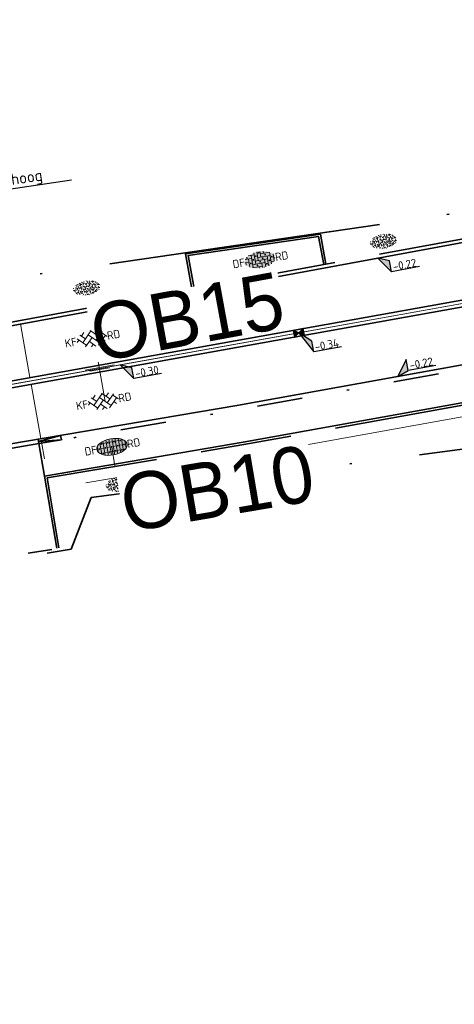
# Model space of a CAD drawing. Header units: metres. Extents: x 0 to 269924, y 0 to 933292.
# Tile 175 of 247: x 134859 to 134878, y 466604 to 466647. Entities that reach past the tile are written whole.
import ezdxf
from ezdxf import colors
from ezdxf.entities.mleader import LeaderData, LeaderLine
from ezdxf.enums import TextEntityAlignment as Align
from ezdxf.math import Vec2, Vec3

# ---------------------------------------------------------------- set-up
doc = ezdxf.new("R2018")
doc.units = ezdxf.units.M
for name, pattern in [('VH-GELEIDEBAND', [6, 2, -2, 0, -2]), ('VH-OPSLUITBAND_100X200', [16, 8, -2, 4, -2]), ('VH-OPSLUITBAND_150X250', [24, 16, -2, 4, -2]), ('XX-HIDDEN', [4, 2, -2]), ('XX-PROJECTGRENS', [18, 12, -3, 0, -3])]:
    doc.linetypes.add(name, pattern=pattern)
for name, color, linetype, lineweight in [('N-WE-GR-GRAS-A-200', 62, 'Continuous', 18), ('N-WE-KG-GRENS_PROJECT-G', 7, 'XX-PROJECTGRENS', 35), ('N-WE-KL-ET_LS_OV_LICHTMAST-S', 190, 'Continuous', 25), ('N-WE-RI-HWA_PUTNUMMER-T25', 7, 'Continuous', 25), ('N-WE-VH-GOOT-S', 170, 'Continuous', 18), ('N-WE-VH-GOOT_STRAATBAKSTEEN-G', 170, 'Continuous', 35), ('N-WE-VH-KANTOPSLUITING-T18', 10, 'Continuous', 18), ('N-WE-VH-KANTOPSLUITING_GELEIDEBAND_50 200_250-G', 20, 'VH-GELEIDEBAND', 35), ('N-WE-VH-KANTOPSLUITING_OPSLUITBAND_100X200-G', 150, 'VH-OPSLUITBAND_100X200', 35), ('N-WE-VH-KANTOPSLUITING_OPSLUITBAND_150X250-G', 150, 'VH-OPSLUITBAND_150X250', 35), ('N-WE-VH-KANTOPSLUITING_VOORKANTBAND-G', 50, 'Continuous', 35), ('N-WE-VH-MATERIAALGRENS-G', 7, 'XX-HIDDEN', 35), ('N-WE-VH-VERHARDING-T18', 10, 'Continuous', 18), ('N-WE-VH-VERHARDING_ASFALT-S', 7, 'Continuous', 18), ('N-WE-VH-VERHARDING_BETONSTRAATSTEEN-S', 7, 'Continuous', 18), ('N-WE-VH-VERHARDING_STRAATBAKSTEEN-S', 7, 'Continuous', 18), ('X-XX-AL-HOOGTELABEL-S', 7, 'Continuous', 25)]:
    doc.layers.add(name, color=color, linetype=linetype, lineweight=lineweight)
doc.layers.add('N-WE-GR-GRAS-S', color=7, linetype='Continuous', lineweight=18, true_color=0x00a500)
doc.layers.add('N-WE-RI-HWA_KOLK-S', color=150, linetype='Continuous', lineweight=25, true_color=0x007fff)
doc.layers.add('X-XX-AL-HULPLIJN-G', color=30, linetype='Continuous', lineweight=18, plot=False)
doc.styles.add('NLCS-ISO', font='NLCS-ISO.ttf')
doc.styles.add('NLCS-ISO-M200-T18', font='NLCS-ISO.ttf', dxfattribs={"height": 0.36})
doc.styles.add('NLCS-ISO-M200-T25', font='NLCS-ISO.ttf', dxfattribs={"height": 0.5})
doc.styles.get("Standard").update_dxf_attribs({"font": 'romand.shx'})

# ---------------------------------------------------------------- blocks, each defined once
blk = doc.blocks.new('*U97')
for p, q in [((2.54, -2.2), (0, 0)), ((0, 0), (2.63, -4.6)), ((2.63, -4.6), (2.54, -2.2)), ((8.83, -4.38), (2.63, -4.6))]:
    blk.add_line(p, q)
blk.add_solid([(2.54, -2.2), (0, 0), (2.63, -4.6)])
at = {"style": 'NLCS-ISO'}
blk.add_attdef('...', text='', height=1.8, rotation=2.0313, dxfattribs=at).set_placement((5.74, -4.91), align=Align.BOTTOM_CENTER)
blk = doc.blocks.new('*U98')
at = {"layer": 'X-XX-AL-HOOGTELABEL-S', "xscale": 0.2, "yscale": 0.2, "zscale": 0.2, "rotation": 357.9686646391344}
blk.add_blockref('*U97', (0, 0), dxfattribs=at).add_auto_attribs({'...': '-0.34'})
blk = doc.blocks.new('*U99')
at = {"layer": 'N-WE-GR-GRAS-A-200', "color": 0, "linetype": 'ByBlock', "lineweight": -2, "transparency": 16777216, "rotation": 10.15511431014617}
blk.add_blockref('*U98', (134871.448, 466633.443), dxfattribs=at)
blk = doc.blocks.new('*U114')
for p, q in [((2.49, -1.03), (0, 0)), ((0, 0), (2.56, -3.43)), ((2.56, -3.43), (2.49, -1.03)), ((8.76, -3.25), (2.56, -3.43))]:
    blk.add_line(p, q)
blk.add_solid([(2.49, -1.03), (0, 0), (2.56, -3.43)])
at = {"style": 'NLCS-ISO'}
blk.add_attdef('...', text='', height=1.8, rotation=1.7023, dxfattribs=at).set_placement((5.68, -3.76), align=Align.BOTTOM_CENTER)
blk = doc.blocks.new('*U115')
at = {"layer": 'X-XX-AL-HOOGTELABEL-S', "xscale": 0.2000000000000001, "yscale": 0.2000000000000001, "zscale": 0.2000000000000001, "rotation": 358.2976530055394}
blk.add_blockref('*U114', (0, 0), dxfattribs=at).add_auto_attribs({'...': '-0.30'})
blk = doc.blocks.new('*U116')
at = {"layer": 'N-WE-VH-VERHARDING_ASFALT-S', "color": 0, "linetype": 'ByBlock', "lineweight": -2, "transparency": 16777216, "rotation": 10.15511431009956}
blk.add_blockref('*U115', (134863.573, 466632.033), dxfattribs=at)
blk = doc.blocks.new('*U95')
for p, q in [((2.5, -1.02), (0, 0)), ((0, 0), (2.58, -3.42)), ((2.58, -3.42), (2.5, -1.02)), ((8.78, -3.2), (2.58, -3.42))]:
    blk.add_line(p, q)
blk.add_solid([(2.5, -1.02), (0, 0), (2.58, -3.42)])
at = {"style": 'NLCS-ISO'}
blk.add_attdef('...', text='', height=1.8, rotation=1.9991, dxfattribs=at).set_placement((5.7, -3.73), align=Align.BOTTOM_CENTER)
blk = doc.blocks.new('*U96')
for p, q in [((2.39, 3.35), (0, 0)), ((2.44, 0.95), (2.39, 3.35)), ((0, 0), (2.44, 0.95)), ((8.64, 1.08), (2.44, 0.95))]:
    blk.add_line(p, q)
blk.add_solid([(2.39, 3.35), (0, 0), (2.44, 0.95)])
at = {"style": 'NLCS-ISO'}
blk.add_attdef('...', text='', height=1.8, rotation=1.1798, dxfattribs=at).set_placement((5.55, 0.59), align=Align.BOTTOM_CENTER)
blk = doc.blocks.new('*U206')
at = {"lineweight": 30, "flags": 106}
blk.add_attdef('OB', text='', height=0.36, dxfattribs=at).set_placement((0, 0.1), align=Align.BOTTOM_CENTER)
blk = doc.blocks.new('SVH-SBS_DIKFORMAAT_HALFST_KL-SO')
h = blk.add_hatch(color=254)
edge = h.paths.add_edge_path()
edge.add_ellipse((0.06, -0.03), major_axis=(3.39, 0), ratio=0.533267, start_angle=0, end_angle=360)
for p, q in [((-3.34, 0.03), (-3.11, 0.03)), ((-3.11, -0.69), (-3.11, 0.63)), ((-2.65, 1.06), (-2.42, 1.06)), ((-2.42, -1.27), (-2.42, 1.21)), ((-2.42, 0.03), (-1.73, 0.03)), ((-1.73, -1.57), (-1.73, 1.51)), ((-1.73, 1.06), (-1.04, 1.06)), ((-1.04, -1.74), (-1.04, 1.69)), ((-1.04, 0.03), (-0.35, 0.03)), ((-0.35, -1.83), (-0.35, 1.77)), ((-0.35, 1.06), (0.34, 1.06)), ((0.34, -1.83), (0.34, 1.78)), ((0.34, 0.03), (1.03, 0.03)), ((1.03, -1.76), (1.03, 1.71)), ((1.03, 1.06), (1.72, 1.06)), ((1.72, -1.6), (1.72, 1.55)), ((1.72, 0.03), (2.41, 0.03)), ((2.41, -1.33), (2.41, 1.27)), ((2.41, 1.06), (2.77, 1.06)), ((3.1, -0.82), (3.1, 0.77)), ((3.1, 0.03), (3.45, 0.03)), ((-2.8, -1.01), (-2.42, -1.01)), ((-1.73, -1.01), (-1.04, -1.01)), ((-0.35, -1.01), (0.34, -1.01)), ((1.03, -1.01), (1.72, -1.01)), ((2.41, -1.01), (2.91, -1.01))]:
    blk.add_line(p, q)
for centre in [(-2.76, 0), (-2.07, 1.03), (-1.38, 0), (-0.69, 1.03), (0, 0), (0.69, 1.03), (1.38, 0), (2.07, 1.03), (2.76, 0), (-2.07, -1.09), (-0.69, -1.09), (0.69, -1.04), (2.07, -1.04)]:
    blk.add_circle(centre, 0.0881)
blk.add_ellipse((0.06, -0.03), major_axis=(3.39, 0), ratio=0.533267)
at = {"style": 'NLCS-ISO'}
blk.add_attdef('FORMAAT', text='', height=1.8, dxfattribs=at).set_placement((-3.34, -0.03), align=Align.MIDDLE_RIGHT)
blk.add_attdef('KLEUR', text='', height=1.8, dxfattribs=at).set_placement((3.45, -0.03), align=Align.MIDDLE_LEFT)
at = {"style": 'NLCS-ISO', "flags": 1}
blk.add_attdef('FUNCTIE', text='', height=1.8, dxfattribs=at).set_placement((0.12, -3.58), align=Align.MIDDLE_CENTER)
blk = doc.blocks.new('SVH-GOOT_SYMBOOL-SO')
at = {"color": 7, "linetype": 'Continuous'}
for p, q in [((0, 2.669), (0, -2.669)), ((0.2, 3.125), (0.2, -3.359)), ((-0.206, 2.137), (-0.206, -2.217))]:
    blk.add_line(p, q, dxfattribs=at)
at = {"style": 'NLCS-ISO'}
blk.add_attdef('MATERIAAL', text='', height=1.8, dxfattribs=at).set_placement((-1.098, 0), align=Align.MIDDLE_RIGHT)
blk.add_attdef('KLEUR', text='', height=1.8, dxfattribs=at).set_placement((1.1, 0), align=Align.MIDDLE_LEFT)
blk = doc.blocks.new('*U586')
at = {"layer": 'N-WE-VH-GOOT-S', "xscale": 0.2, "yscale": 0.2, "zscale": 0.2, "rotation": 90.04068231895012}
blk.add_blockref('SVH-GOOT_SYMBOOL-SO', (0, 0), dxfattribs=at)
blk = doc.blocks.new('*U587')
at = {"layer": 'N-WE-KL-ET_LS_OV_LICHTMAST-S', "color": 0, "linetype": 'ByBlock', "lineweight": -2, "transparency": 16777216, "rotation": 10.15511431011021}
blk.add_blockref('*U586', (134862.663, 466631.87), dxfattribs=at)
blk = doc.blocks.new('*U141')
at = {"lineweight": 30, "flags": 106}
blk.add_attdef('OB', text='', height=0.36, dxfattribs=at).set_placement((0, 0.1), align=Align.BOTTOM_CENTER)
blk = doc.blocks.new('N-SRI-KOLK_STRAAT_450X300-SO')
h = blk.add_hatch(color=256)
h.dxf.hatch_style = 1
h.paths.add_polyline_path([(0, 0), (-1.125, 0.75), (-1.125, -0.75)])
h.paths.add_polyline_path([(1.125, -0.75), (1.125, 0.75), (0, 0)])
for p, q in [((-1.125, -0.75), (1.125, 0.75)), ((1.125, -0.75), (-1.125, 0.75))]:
    blk.add_line(p, q)
at = {"flags": 128}
blk.add_lwpolyline([(-1.125, -0.75), (1.125, -0.75), (1.125, 0.75), (-1.125, 0.75)], close=True, dxfattribs=at)
blk = doc.blocks.new('SVH-BSS_KEIFORMAAT_KEPER_KL-SO')
for p, q in [((-3.44, -0.47), (-2.97, 0)), ((-3.31, 0.34), (-1.48, -1.48)), ((-2.52, 1.03), (-1.48, 0)), ((-2.23, -0.74), (0, 1.48)), ((-2.23, 0.74), (-1.57, 1.4)), ((-1.77, -1.77), (0, 0)), ((-0.74, 0.74), (1.48, -1.48)), ((-0.1, 1.58), (1.48, 0)), ((0.74, 0.74), (1.4, 1.4)), ((0.74, -0.74), (2.46, 0.98)), ((1.06, -1.91), (2.97, 0)), ((2.23, 0.74), (3.31, -0.34)), ((-0.74, -0.74), (0.5, -1.99)), ((-0.52, -2), (0, -1.48)), ((2.23, -0.74), (2.72, -1.24))]:
    blk.add_line(p, q)
at = {"style": 'NLCS-ISO'}
blk.add_attdef('FORMAAT', text='', height=1.8, dxfattribs=at).set_placement((-3.47, -0.23), align=Align.MIDDLE_RIGHT)
blk.add_attdef('KLEUR', text='', height=1.8, dxfattribs=at).set_placement((3.32, -0.22), align=Align.MIDDLE_LEFT)
at = {"style": 'NLCS-ISO', "flags": 1}
blk.add_attdef('FUNCTIE', text='', height=1.8, dxfattribs=at).set_placement((0.12, -3.58), align=Align.MIDDLE_CENTER)
blk = doc.blocks.new('SVH-SBS_DIKFORMAAT_ELLEBOOG_KL-SO')
h = blk.add_hatch(color=254)
edge = h.paths.add_edge_path()
edge.add_ellipse((1.09, 0.12), major_axis=(3.39, 0), ratio=0.533267, start_angle=0, end_angle=360)
for p, q in [((-2.3, 0), (-1.38, 0)), ((-2.13, 0.69), (-0.69, 0.69)), ((-1.38, 0.69), (-1.38, -1.12)), ((-1.35, 1.38), (0, 1.38)), ((-0.69, 1.38), (-0.69, -1.38)), ((0, 1.84), (0, -0.69)), ((0, 0), (2.76, 0)), ((0.69, 1.92), (0.69, 0)), ((0.69, 0.69), (3.45, 0.69)), ((1.38, 1.93), (1.38, 0.69)), ((1.38, 1.38), (3.54, 1.38)), ((2.07, 1.86), (2.07, 1.38)), ((2.76, 0.69), (2.76, -1.45)), ((3.45, 1.38), (3.45, -1.18)), ((4.14, 0.92), (4.14, -0.67)), ((4.14, 0), (4.48, 0)), ((-2.07, 0), (-2.07, -0.54)), ((-0.8, -1.38), (1.38, -1.38)), ((-0.69, -0.69), (2.07, -0.69)), ((0.69, -1.38), (0.69, -1.67)), ((1.38, -0.69), (1.38, -1.68)), ((2.07, 0), (2.07, -1.61)), ((2.76, -1.38), (2.98, -1.38)), ((3.45, -0.69), (4.12, -0.69))]:
    blk.add_line(p, q)
for centre in [(-0.35, 0.34), (0.34, 1.03), (1.03, 1.72), (1.72, 0.34), (2.41, 1.03), (3.79, 0.34), (-1.04, -0.35), (0.34, -1.04), (1.03, -0.35), (2.41, -1.04), (3.11, -0.35)]:
    blk.add_circle(centre, 0.0881)
for centre, start, end in [((-1.73, 1.03), 158.9124, 101.1902), ((1.72, -1.73), 59.0911, 132.3433)]:
    blk.add_arc(centre, 0.0881, start, end)
at = {"style": 'NLCS-ISO'}
blk.add_attdef('FORMAAT', text='', height=1.8, dxfattribs=at).set_placement((-2.3, 0.12), align=Align.MIDDLE_RIGHT)
blk.add_attdef('KLEUR', text='', height=1.8, dxfattribs=at).set_placement((4.49, 0.12), align=Align.MIDDLE_LEFT)
at = {"style": 'NLCS-ISO', "flags": 1}
blk.add_attdef('FUNCTIE', text='', height=1.8, dxfattribs=at).set_placement((0.12, -3.58), align=Align.MIDDLE_CENTER)
blk = doc.blocks.new('SGR-GRAS_01-SO')
at = {"ltscale": 0.1}
for p, q in [((-1.96, -0.07), (-1.98, 0)), ((-1.93, 0.19), (-1.93, 0.24)), ((-1.89, 0.24), (-1.92, 0.25)), ((-1.67, 0.02), (-1.6, 0.04)), ((-1.6, 0.24), (-1.65, 0.29)), ((-1.53, 0.32), (-1.6, 0.35)), ((-1.45, 0.64), (-1.52, 0.66)), ((-1.52, 0.19), (-1.44, 0.19)), ((-1.47, 0.58), (-1.48, 0.65)), ((-1.43, 0.48), (-1.35, 0.5)), ((-1.36, 0.21), (-1.43, 0.23)), ((-1.42, 0.13), (-1.36, 0.17)), ((-1.38, 0.11), (-1.32, 0.16)), ((-1.37, 0.01), (-1.38, 0.08)), ((-1.33, 0.11), (-1.33, 0.19)), ((-1.3, 0.76), (-1.32, 0.77)), ((-1.28, 0.68), (-1.28, 0.76)), ((-1.17, 0.39), (-1.23, 0.43)), ((-1.17, 0.24), (-1.22, 0.29)), ((-1.15, 0.65), (-1.21, 0.7)), ((-1.11, 0.17), (-1.04, 0.19)), ((-1.03, 0.03), (-1.1, 0.07)), ((-0.94, 0.84), (-1, 0.88)), ((-0.97, 0.51), (-0.92, 0.57)), ((-0.89, 0.5), (-0.97, 0.52)), ((-0.94, 0.19), (-0.87, 0.19)), ((-0.92, 0.42), (-0.86, 0.46)), ((-0.89, 0.81), (-0.82, 0.81)), ((-0.87, 0.66), (-0.89, 0.73)), ((-0.8, 0.06), (-0.88, 0.08)), ((-0.87, 0.62), (-0.8, 0.64)), ((-0.8, 0.47), (-0.87, 0.51)), ((-0.75, 0.24), (-0.8, 0.29)), ((-0.77, 0.09), (-0.79, 0.16)), ((-0.73, 0.65), (-0.78, 0.7)), ((-0.74, 0.03), (-0.73, 0.11)), ((-0.67, 0.11), (-0.73, 0.14)), ((-0.69, 0.61), (-0.68, 0.68)), ((-0.58, 0.92), (-0.64, 0.96)), ((-0.56, 0.92), (-0.51, 0.97)), ((-0.56, 0.32), (-0.48, 0.34)), ((-0.44, 0.55), (-0.51, 0.59)), ((-0.43, 0.78), (-0.5, 0.8)), ((-0.42, 0.71), (-0.36, 0.74)), ((-0.34, 0.35), (-0.41, 0.37)), ((-0.32, 0.24), (-0.38, 0.29)), ((-0.31, 0.19), (-0.37, 0.22)), ((-0.37, 0.19), (-0.29, 0.19)), ((-0.31, 0.65), (-0.36, 0.7)), ((-0.32, 0.81), (-0.24, 0.81)), ((-0.32, 0.77), (-0.24, 0.79)), ((-0.28, 0.73), (-0.29, 0.81)), ((-0.21, 1), (-0.27, 1.03)), ((-0.24, 0.02), (-0.17, 0.04)), ((-0.18, 0.17), (-0.19, 0.24)), ((-0.08, 0.63), (-0.14, 0.67)), ((-0.14, -0.04), (-0.14, 0.03)), ((-0.09, 0.53), (-0.09, 0.6)), ((-0.08, 0.16), (-0.03, 0.21)), ((-0.07, 0.19), (0, 0.23)), ((0.06, 0.27), (-0.01, 0.3)), ((0, 0.47), (0.07, 0.49)), ((0.1, 0.24), (0.05, 0.29)), ((0.13, 0.64), (0.06, 0.66)), ((0.07, 0.99), (0.14, 1.03)), ((0.12, 0.65), (0.07, 0.7)), ((0.22, 0.2), (0.15, 0.22)), ((0.21, 0.19), (0.28, 0.19)), ((0.29, 0.71), (0.22, 0.75)), ((0.24, 0.92), (0.31, 0.94)), ((0.26, 0.81), (0.33, 0.81)), ((0.32, 0.81), (0.3, 0.89)), ((0.31, 0.17), (0.39, 0.19)), ((0.32, 0.57), (0.38, 0.62)), ((0.42, 0.34), (0.36, 0.38)), ((0.42, 0.25), (0.4, 0.32)), ((0.43, 0.48), (0.49, 0.51)), ((0.53, 0.24), (0.47, 0.29)), ((0.54, 0.65), (0.49, 0.7)), ((0.56, -0.02), (0.49, 0.02)), ((0.5, 0.45), (0.51, 0.53)), ((0.59, 0.93), (0.52, 0.94)), ((0.55, 0.62), (0.63, 0.64)), ((0.65, 0.79), (0.58, 0.83)), ((0.68, 0.49), (0.61, 0.51)), ((0.77, 0.05), (0.7, 0.07)), ((0.78, 0.42), (0.72, 0.46)), ((0.78, 0.19), (0.86, 0.19)), ((0.83, 0.81), (0.91, 0.81)), ((0.92, 0.06), (0.85, 0.09)), ((0.87, 0.31), (0.94, 0.33)), ((0.95, 0.24), (0.9, 0.29)), ((0.91, 0.89), (0.91, 0.92)), ((0.97, 0.65), (0.91, 0.7)), ((0.93, 0.76), (0.99, 0.8)), ((1.01, 0.87), (0.95, 0.91)), ((1.01, 0.33), (1, 0.4)), ((1.15, 0.78), (1.08, 0.8)), ((1.15, 0.5), (1.08, 0.54)), ((1.1, 0.38), (1.1, 0.45)), ((1.11, 0.77), (1.18, 0.79)), ((1.24, 0.34), (1.17, 0.36)), ((1.18, 0.01), (1.26, 0.03)), ((1.21, 0.21), (1.26, 0.26)), ((1.28, 0.14), (1.22, 0.17)), ((1.28, 0.25), (1.35, 0.29)), ((1.37, 0.24), (1.32, 0.29)), ((1.39, 0.65), (1.34, 0.7)), ((1.36, 0.19), (1.43, 0.19)), ((1.42, 0.46), (1.5, 0.48)), ((1.51, 0.58), (1.44, 0.62)), ((1.64, 0.21), (1.58, 0.25)), ((1.61, 0.41), (1.59, 0.48)), ((1.69, 0.3), (1.7, 0.37)), ((1.79, 0.19), (1.72, 0.21)), ((1.74, 0.16), (1.81, 0.18)), ((1.8, 0.24), (1.75, 0.29)), ((1.93, 0.19), (1.95, 0.19)), ((-1.92, -0.16), (-1.85, -0.12)), ((-1.82, -0.08), (-1.9, -0.06)), ((-1.76, -0.13), (-1.82, -0.09)), ((-1.78, -0.3), (-1.73, -0.25)), ((-1.62, -0.5), (-1.69, -0.46)), ((-1.63, -0.57), (-1.68, -0.52)), ((-1.61, -0.17), (-1.67, -0.11)), ((-1.57, -0.44), (-1.49, -0.44)), ((-1.54, -0.66), (-1.5, -0.64)), ((-1.4, -0.05), (-1.46, -0.01)), ((-1.38, -0.46), (-1.38, -0.39)), ((-1.35, -0.28), (-1.28, -0.26)), ((-1.27, -0.23), (-1.34, -0.21)), ((-1.26, -0.42), (-1.33, -0.38)), ((-1.27, -0.56), (-1.28, -0.48)), ((-1.21, -0.57), (-1.26, -0.52)), ((-1.18, -0.67), (-1.25, -0.65)), ((-1.19, -0.17), (-1.24, -0.11)), ((-1.13, -0.78), (-1.19, -0.75)), ((-1.06, -0.39), (-1, -0.35)), ((-1.04, -0.58), (-0.97, -0.57)), ((-0.99, -0.44), (-0.92, -0.44)), ((-0.9, -0.34), (-0.96, -0.3)), ((-0.9, -0.65), (-0.84, -0.6)), ((-0.84, -0.94), (-0.85, -0.93)), ((-0.78, -0.57), (-0.84, -0.52)), ((-0.76, -0.7), (-0.83, -0.67)), ((-0.76, -0.17), (-0.82, -0.11)), ((-0.8, -0.13), (-0.73, -0.11)), ((-0.71, -0.38), (-0.79, -0.36)), ((-0.79, -0.54), (-0.78, -0.46)), ((-0.72, -0.89), (-0.65, -0.87)), ((-0.71, -0.9), (-0.64, -0.86)), ((-0.62, -0.82), (-0.7, -0.8)), ((-0.67, -0.48), (-0.69, -0.4)), ((-0.53, -0.26), (-0.6, -0.22)), ((-0.58, -0.99), (-0.59, -0.97)), ((-0.57, -0.1), (-0.5, -0.06)), ((-0.49, -0.25), (-0.44, -0.19)), ((-0.48, -0.44), (-0.41, -0.42)), ((-0.4, -0.63), (-0.46, -0.59)), ((-0.38, -0.98), (-0.43, -0.93)), ((-0.42, -0.44), (-0.34, -0.44)), ((-0.36, -0.57), (-0.41, -0.52)), ((-0.34, -0.17), (-0.39, -0.11)), ((-0.26, -0.99), (-0.33, -0.95)), ((-0.25, -0.09), (-0.32, -0.07)), ((-0.17, -0.18), (-0.24, -0.14)), ((-0.16, -0.53), (-0.23, -0.51)), ((-0.21, -0.61), (-0.15, -0.58)), ((-0.19, -0.62), (-0.19, -0.54)), ((-0.17, -0.74), (-0.1, -0.72)), ((-0.07, -0.97), (-0.14, -0.95)), ((-0.04, -0.55), (-0.1, -0.51)), ((-0.08, -0.4), (-0.09, -0.32)), ((-0.01, -1.01), (0.04, -0.95)), ((0.05, -0.98), (0, -0.93)), ((0.07, -0.57), (0.01, -0.52)), ((0.02, -0.96), (0.01, -0.89)), ((0.08, -0.17), (0.03, -0.11)), ((0.1, -0.91), (0.03, -0.88)), ((0.07, -0.29), (0.14, -0.27)), ((0.19, -0.1), (0.13, -0.06)), ((0.16, -0.44), (0.23, -0.44)), ((0.17, -1.04), (0.22, -1.02)), ((0.31, -0.24), (0.24, -0.22)), ((0.33, -0.47), (0.26, -0.43)), ((0.29, -0.33), (0.35, -0.29)), ((0.4, -0.68), (0.32, -0.66)), ((0.39, -0.6), (0.45, -0.55)), ((0.39, -0.59), (0.46, -0.57)), ((0.4, -0.69), (0.41, -0.62)), ((0.46, -0.83), (0.4, -0.8)), ((0.47, -0.98), (0.42, -0.93)), ((0.49, -0.57), (0.44, -0.52)), ((0.45, -0.12), (0.46, -0.05)), ((0.51, -0.17), (0.45, -0.11)), ((0.52, -0.32), (0.5, -0.24)), ((0.62, -0.88), (0.6, -0.81)), ((0.63, -0.14), (0.7, -0.12)), ((0.69, -0.39), (0.62, -0.35)), ((0.64, -0.84), (0.71, -0.81)), ((0.7, -0.89), (0.77, -0.88)), ((0.73, -0.44), (0.81, -0.44)), ((0.82, -0.76), (0.76, -0.72)), ((0.78, -0.04), (0.85, 0)), ((0.86, -0.39), (0.79, -0.37)), ((0.8, -0.19), (0.85, -0.14)), ((0.86, -0.94), (0.84, -0.93)), ((0.91, -0.57), (0.86, -0.52)), ((0.93, -0.17), (0.88, -0.11)), ((0.95, -0.83), (0.88, -0.81)), ((0.94, -0.44), (1.01, -0.42)), ((1.05, -0.31), (0.99, -0.27)), ((1, -0.77), (1, -0.7)), ((1.05, -0.2), (1.05, -0.12)), ((1.11, -0.24), (1.1, -0.16)), ((1.19, -0.68), (1.12, -0.64)), ((1.14, -0.56), (1.21, -0.52)), ((1.21, -0.8), (1.2, -0.73)), ((1.33, -0.1), (1.26, -0.08)), ((1.26, -0.75), (1.33, -0.73)), ((1.34, -0.57), (1.29, -0.52)), ((1.36, -0.17), (1.3, -0.11)), ((1.31, -0.44), (1.38, -0.44)), ((1.42, -0.23), (1.35, -0.19)), ((1.42, -0.54), (1.35, -0.52)), ((1.55, -0.6), (1.49, -0.56)), ((1.5, -0.29), (1.57, -0.27)), ((1.64, -0.27), (1.65, -0.2)), ((1.64, -0.27), (1.7, -0.23)), ((1.68, -0.55), (1.74, -0.5)), ((1.71, -0.16), (1.69, -0.09)), ((1.78, -0.15), (1.71, -0.11)), ((1.71, -0.52), (1.71, -0.52)), ((1.78, -0.17), (1.73, -0.11)), ((1.88, -0.25), (1.81, -0.23))]:
    blk.add_line(p, q, dxfattribs=at)
at = {"ltscale": 0.1, "style": 'NLCS-ISO'}
blk.add_attdef('TYPE', text='', height=0.5, dxfattribs=at).set_placement((3.47, -0.02), align=Align.MIDDLE_CENTER)

msp = doc.modelspace()

# ---------------------------------------------------------------- linework, layer by layer
at = {"layer": 'N-WE-KG-GRENS_PROJECT-G', "flags": 128}
msp.add_lwpolyline([(133942.152, 466524.013), (133955.533, 466522.507), (133956.145, 466521.626), (133962.811, 466521.355), (133963.543, 466522.67), (133965.054, 466522.563), (133965.551, 466521.193), (133981.5, 466520.334), (133981.565, 466520.896), (133982.028, 466520.86), (133994.134, 466520.33), (133994.151, 466519.671), (134009.067, 466519.478), (134013.911, 466519.512), (134027.732, 466519.636), (134028.693, 466519.554), (134034.796, 466519.611), (134050.86, 466519.659), (134068.501, 466520.152), (134071.254, 466520.237), (134077.26, 466520.692), (134094.041, 466522.635), (134101.385, 466523.282), (134101.428, 466523.91), (134128.995, 466527.092), (134141.938, 466528.627), (134148.421, 466529.392), (134148.476, 466529.087), (134157.108, 466530.24), (134157.762, 466530.339), (134157.953, 466529.076), (134163.706, 466529.946), (134172.69, 466531.055), (134201.838, 466535.069), (134202.197, 466534.878), (134203.304, 466535.042), (134208.161, 466535.722), (134214.682, 466536.673), (134215.15, 466536.846), (134235.766, 466539.754), (134239.587, 466540.449), (134251.117, 466542.218), (134251.536, 466542.09), (134264.479, 466543.833), (134264.487, 466544.317), (134273.56, 466545.641), (134273.608, 466545.287), (134285.679, 466546.863), (134299.118, 466548.971), (134309.192, 466550.345), (134329.805, 466553.659), (134341.526, 466555.206), (134346.97, 466556.112), (134351.977, 466556.025), (134358.949, 466556.887), (134359.186, 466557.313), (134365.426, 466557.917), (134389.225, 466560.758), (134395.395, 466561.519), (134400.633, 466562.019), (134418.638, 466563.907), (134426.404, 466566.343), (134432.472, 466567.14), (134437.532, 466567.422), (134444.848, 466568.25), (134448.277, 466568.388), (134484.594, 466572.762), (134486.539, 466572.966), (134490.599, 466573.546), (134498.499, 466574.536), (134514.318, 466576.701), (134542.397, 466581.367), (134546.702, 466582.122), (134551.593, 466582.441), (134551.871, 466583.179), (134557.906, 466584.406), (134558.276, 466584.115), (134567.36, 466586.004), (134582.717, 466588.715), (134583.108, 466588.972), (134590.444, 466590.398), (134630.038, 466598.271), (134633.264, 466598.923), (134632.087, 466604.993), (134646.051, 466607.537), (134647.414, 466607.429), (134666.972, 466611.405), (134675.342, 466617.463), (134674.819, 466607.593), (134696.995, 466610.537), (134702.172, 466611.327), (134706.525, 466612.071), (134709.085, 466612.323), (134712.087, 466612.776), (134715, 466613.203), (134716.349, 466613.229), (134723.364, 466613.968), (134738.981, 466616.639), (134746.062, 466617.28), (134746.09, 466616.641), (134760.121, 466618.861), (134759.993, 466619.829), (134768.446, 466621.137), (134784.615, 466623.738), (134787.541, 466625.072), (134796.772, 466626.479), (134796.899, 466625.715), (134813.878, 466628.545), (134820.226, 466629.584), (134847.68, 466634.234), (134881.79, 466639.204), (134881.926, 466639.532), (134884.43, 466640.009), (134893.797, 466641.711), (134903.085, 466643.328), (134904.138, 466643.527), (134920.265, 466646.374), (134921.332, 466646.578), (134937.367, 466649.518), (134938.501, 466649.708), (134961.555, 466654.096), (134967.764, 466655.262), (134974.722, 466656.563), (134984.23, 466658.491), (134992.023, 466659.998), (134995.809, 466660.766), (135000.442, 466661.693), (135009.695, 466663.648), (135010.659, 466663.869), (135018.832, 466665.618), (135021.92, 466666.314), (135034.093, 466668.943), (135034.161, 466668.769), (135043.8, 466670.832), (135059.084, 466674.02), (135068.771, 466676.078), (135083.089, 466679.034), (135091.902, 466680.993), (135097.488, 466682.166), (135104.831, 466683.651), (135116.534, 466686.231), (135119.892, 466686.792), (135126.3, 466688.013), (135127.347, 466688.196), (135130.448, 466688.891), (135135.602, 466689.887), (135140.19, 466691.518), (135166.592, 466696.94), (135182.368, 466700.724), (135201.902, 466704.748), (135203.941, 466705.082), (135209.867, 466705.957), (135217.801, 466707.782), (135228.821, 466709.933), (135242.391, 466712.598), (135277.698, 466719.723), (135279.457, 466720.111), (135279.55, 466721.578), (135288.178, 466723.073), (135350.963, 466735.305), (135501.986, 466763.685), (135501.162, 466761.839), (135525.132, 466766.833), (135533.639, 466768.672), (135569.042, 466775.188), (135582.767, 466777.378), (135584.022, 466777.634), (135585.675, 466776.264, 0.01918), (135652.451, 466792.01), (135652.891, 466793.457), (135660.981, 466795.919), (135661.574, 466796.074), (135664.481, 466796.836), (135665.946, 466796.651), (135673.558, 466799.328), (135680.977, 466801.739), (135687.276, 466804.201), (135692.547, 466806.295), (135705.432, 466809.743), (135712.094, 466810.706), (135728.145, 466817.035), (135760.285, 466825.832), (135773.458, 466829.179), (135789.116, 466834.08), (135813.029, 466842.892), (135823.352, 466846.718), (135839.426, 466852.91), (135860.96, 466860.89), (135867.928, 466863.26), (135895.199, 466872.784), (135899.312, 466861.8), (135873.359, 466852.082), (135873.188, 466848.843), (135867.814, 466846.669), (135856.104, 466842.036), (135847.253, 466838.505), (135830.033, 466832.514), (135818.854, 466828.652), (135812.865, 466826.949), (135808.959, 466825.804), (135805.053, 466824.658), (135770.731, 466814.307), (135766.971, 466812.016), (135761.879, 466808.079), (135757.591, 466807.133), (135743.839, 466803.566), (135724.075, 466798.35), (135721.275, 466798.229), (135720.422, 466801.401), (135715.133, 466799.834), (135698.553, 466794.754), (135698.279, 466793.693), (135686.038, 466790.352), (135686.038, 466789.248), (135686.038, 466787.562), (135681.985, 466786.092), (135677.719, 466785.319), (135623.458, 466770.711), (135607.41, 466767.662), (135584.355, 466763.142), (135577.091, 466761.475), (135570.47, 466760.803), (135524.714, 466753.103), (135522.642, 466752.878), (135515.666, 466751.661), (135498.388, 466748.218), (135460.498, 466741.759), (135438.515, 466737.953), (135402.134, 466731.048), (135401.842, 466732.671), (135396.111, 466731.637), (135390.927, 466730.659), (135374.008, 466727.423), (135342.463, 466720.896), (135337.831, 466720.249), (135332.781, 466719.412), (135316.41, 466716.549), (135312.764, 466716.512), (135301.04, 466714.003), (135296.667, 466713.077), (135288.078, 466711.338), (135288.031, 466710.414), (135288.066, 466708.643), (135283.612, 466707.738), (135244.114, 466700.084), (135242.59, 466702.114), (135218.779, 466697.088), (135216.4, 466696.736), (135207.126, 466694.996), (135197.842, 466693.22), (135196.987, 466690.777), (135188.214, 466689.009), (135186.218, 466690.919), (135157.953, 466685.339), (135157.545, 466682.623), (135152.388, 466681.564), (135151.517, 466683.806), (135135.729, 466680.62), (135134.464, 466677.149), (135128.184, 466675.854), (135125.788, 466678.571), (135109.606, 466675.114), (135107.871, 466673.543), (135107.871, 466672.134), (135099.469, 466670.442), (135080.265, 466666.625), (135079.406, 466666.151), (135069.61, 466664.202), (135057.638, 466661.759), (135035.803, 466657.155), (135033.723, 466658.689), (135013.618, 466654.679), (135014.198, 466652.086), (135012.612, 466651.731), (135012.176, 466654.16), (134999.525, 466651.581), (134981.058, 466648.065), (134978.74, 466647.609), (134978.586, 466647.723), (134973.29, 466646.777), (134967.912, 466645.754), (134966.071, 466645.409), (134952.75, 466642.776), (134952.592, 466643.577), (134951.246, 466643.315), (134944.955, 466642.097), (134940.872, 466641.345), (134939.907, 466640.789), (134925.329, 466637.906), (134925.171, 466637.877), (134925.333, 466636.966), (134925.553, 466635.733), (134922.159, 466635.157), (134921.983, 466636.201), (134920.712, 466635.973), (134906.644, 466633.431), (134906.509, 466633.768), (134899.927, 466632.517), (134896.041, 466630.574), (134862.297, 466626.202), (134861.423, 466623.924), (134854.723, 466622.819), (134853.222, 466624.597), (134834.721, 466621.381), (134818.755, 466618.638), (134803.128, 466616.182), (134801.097, 466614.744), (134787.48, 466613.242), (134768.983, 466610.888), (134755.14, 466609.258), (134754.957, 466609.237), (134754.786, 466610.217), (134731.872, 466606.359), (134713.4, 466603.055), (134699.607, 466600.717), (134685.428, 466598.156), (134675.878, 466596.194), (134672.276, 466595.656), (134668.91, 466595.016), (134645.926, 466591.058), (134638.577, 466590.001), (134611.474, 466584.899), (134601.717, 466583.131), (134600.6, 466582.901), (134592.762, 466581.44), (134575.118, 466578.109), (134569.726, 466577.127), (134558.057, 466574.923), (134547.369, 466573.132), (134538.23, 466571.522), (134531.355, 466570.551), (134524.272, 466569.346), (134519.026, 466568.326), (134515.39, 466567.719), (134505.384, 466563.341), (134500.986, 466562.643), (134495.881, 466561.909), (134495.823, 466562.312), (134492.204, 466563.642), (134484.398, 466562.518), (134478.905, 466561.786), (134469.843, 466560.533), (134464.536, 466559.742), (134456.919, 466558.745), (134448.033, 466557.687), (134433.208, 466556.61), (134412.104, 466554.577), (134407.553, 466554.101), (134387.467, 466551.741), (134381.785, 466550.955), (134364.962, 466548.659), (134360.191, 466548.481), (134354.944, 466547.628), (134324.113, 466542.837), (134319.685, 466541.923), (134312.466, 466540.844), (134307.061, 466539.9), (134305.527, 466540.739), (134283.993, 466537.831), (134278.004, 466536.268), (134260.392, 466533.941), (134253.899, 466532.65), (134244.867, 466531.618), (134227.961, 466528.835), (134196.876, 466524.748), (134191.294, 466524.652), (134189.441, 466519.487), (134180.543, 466523.251), (134138.079, 466517.961), (134135.279, 466517.668), (134120.646, 466515.791), (134115.858, 466514.998), (134094.415, 466512.788), (134094.483, 466512.133), (134077.905, 466510.692), (134056.132, 466509.19), (134043.898, 466509.02), (134033.049, 466509.242), (134023.923, 466509.529), (134011.048, 466510.262), (134011.12, 466510.989), (133978.031, 466511.971), (133977.492, 466511.386), (133976.525, 466511.415), (133970.93, 466511.61), (133940.859, 466512.853), (133936.339, 466513.04), (133926.354, 466513.566), (133918.767, 466513.929), (133914.845, 466514.016), (133909.555, 466514.279), (133907.78, 466514.373), (133898.183, 466514.701), (133889.291, 466514.99), (133877.411, 466515.387), (133865.169, 466516.189), (133858.598, 466516.511), (133853.557, 466516.784), (133840.824, 466517.534), (133833.647, 466517.757), (133833.706, 466517.421), (133832.853, 466517.458), (133826.979, 466517.575), (133808.076, 466518.296), (133803.308, 466518.179), (133802.56, 466518.555), (133780.072, 466520.153), (133779.6, 466519.291), (133774.066, 466519.538), (133773.735, 466520.559), (133740.527, 466522.642), (133713.376, 466524.159), (133705.703, 466524.636), (133705.709, 466526.266), (133685.059, 466527.583), (133660.563, 466529.253), (133639.129, 466529.346), (133622.453, 466530.286), (133616.388, 466530.543), (133614.494, 466530.624), (133604.393, 466531.597), (133597.464, 466531.465), (133574.3, 466531.955), (133566.695, 466531.543), (133561.32, 466531.616), (133554.142, 466531.627), (133545.309, 466531.719), (133535.509, 466531.795), (133530.483, 466531.897), (133499.098, 466532.845), (133498.91, 466530.624), (133497.604, 466522.359), (133448.566, 466524.379), (133448.421, 466522.59), (133414.567, 466524.034), (133414.497, 466533.241), (133401.904, 466533.723), (133353.812, 466535.745), (133352.26, 466536.139), (133333.107, 466536.524), (133333.343, 466545.829), (133369.152, 466544.714), (133381.325, 466544.396), (133400.699, 466543.637), (133404.005, 466543.551), (133435.456, 466542.61), (133435.456, 466542.277), (133451.526, 466541.628), (133467.883, 466541.235), (133477.659, 466542.034), (133509.103, 466541.442), (133515.138, 466541.284), (133519.939, 466540.992), (133525.525, 466540.798), (133532.518, 466540.097), (133548.147, 466539.778), (133548.297, 466540.601), (133555.22, 466540.722), (133564.265, 466540.558), (133565.06, 466540.188), (133570.074, 466540.025), (133574.07, 466539.875), (133576.623, 466539.795), (133577.163, 466540.007), (133601.21, 466539.677), (133602.809, 466541.635), (133610.483, 466541.448), (133611.878, 466539.353), (133618.8, 466539.154), (133622.331, 466538.943), (133622.362, 466539.485), (133627.247, 466539.274), (133627.305, 466538.709), (133642.487, 466537.733), (133654.92, 466537.235), (133674.71, 466536.649), (133674.766, 466536.962), (133682.638, 466536.639), (133685.084, 466535.631), (133701.924, 466534.36), (133703.6, 466534.856), (133708.504, 466534.396), (133731.895, 466532.391), (133737.992, 466531.942), (133749.854, 466530.901), (133752.15, 466530.77), (133756.921, 466530.655), (133767.535, 466530.109), (133779.853, 466530.016), (133787.77, 466529.934), (133810.905, 466528.967), (133832.384, 466528.238), (133837.192, 466527.837), (133897.841, 466525.036)], format="xyb", close=True, dxfattribs=at)
at = {"layer": 'N-WE-VH-GOOT_STRAATBAKSTEEN-G', "flags": 128}
for points in [[(134850.728, 466629.884), (134879.517, 466635.041), (134906.55, 466639.912), (134925.457, 466643.328), (134930.132, 466644.172), (134943.194, 466646.57), (134946.879, 466647.253), (134947.138, 466647.303), (134962.795, 466650.378), (134966.331, 466651.069), (134981.683, 466653.952), (134997.799, 466657.215), (135022.313, 466662.515), (135031.869, 466664.539), (135032.887, 466664.754), (135034.431, 466665.079), (135043.698, 466667.143), (135044.006, 466667.211), (135046.095, 466667.675), (135047.538, 466667.996), (135075.01, 466673.665), (135097.501, 466678.277), (135099.352, 466678.655), (135105.806, 466679.959)], [(134850.778, 466629.588), (134879.57, 466634.746), (134906.603, 466639.617), (134925.511, 466643.032), (134930.186, 466643.877), (134943.248, 466646.275), (134946.935, 466646.958), (134947.195, 466647.008), (134962.853, 466650.083), (134966.388, 466650.774), (134981.74, 466653.658), (134997.861, 466656.921), (135022.376, 466662.222), (135031.931, 466664.245), (135032.949, 466664.46), (135034.495, 466664.786), (135043.764, 466666.85), (135044.072, 466666.918), (135046.16, 466667.382), (135047.601, 466667.703), (135075.07, 466673.371), (135097.562, 466677.983), (135099.411, 466678.361), (135105.865, 466679.665)]]:
    msp.add_lwpolyline(points, dxfattribs=at)
at = {"layer": 'N-WE-VH-KANTOPSLUITING_GELEIDEBAND_50 200_250-G'}
msp.add_line((134860.004, 466628.568), (134860.99, 466628.735), dxfattribs=at)
at = {"layer": 'N-WE-VH-KANTOPSLUITING_GELEIDEBAND_50 200_250-G', "flags": 128}
for points in [[(134919.619, 466639.224), (134907.084, 466636.96), (134868.75, 466630.052), (134860.99, 466628.735)], [(134860.004, 466628.568), (134854.582, 466627.648)]]:
    msp.add_lwpolyline(points, dxfattribs=at)
at = {"layer": 'N-WE-VH-KANTOPSLUITING_OPSLUITBAND_100X200-G', "flags": 128}
msp.add_lwpolyline([(134860.884, 466623.984), (134860.362, 466627.057), (134869.017, 466628.525), (134907.36, 466635.435), (134926.266, 466638.85), (134927.23, 466639.024), (134930.947, 466639.696), (134944.019, 466642.095), (134944.804, 466642.241), (134945.855, 466642.436), (134947.604, 466642.76), (134947.723, 466642.782), (134948.005, 466642.836), (134952.611, 466643.741), (134952.775, 466642.907), (134963.832, 466645.078), (134967.348, 466645.766), (134982.717, 466648.652), (134998.906, 466651.929), (135024.043, 466657.364), (135024.116, 466657.019), (135033.372, 466658.98), (135035.98, 466657.279), (135045.43, 466659.383), (135045.727, 466659.45), (135047.823, 466659.915), (135049.205, 466660.223), (135080.04, 466666.585), (135079.358, 466669.912), (135098.409, 466673.818), (135100.258, 466674.196), (135100.82, 466674.309), (135101.185, 466673.961), (135101.254, 466670.871)], dxfattribs=at)
at = {"layer": 'N-WE-VH-KANTOPSLUITING_OPSLUITBAND_100X200-G'}
msp.add_lwpolyline([(134872.64, 466636.467), (134872.396, 466637.792), (134866.455, 466636.925), (134866.74, 466635.379)], dxfattribs=at)
at = {"layer": 'N-WE-VH-KANTOPSLUITING_OPSLUITBAND_150X250-G', "flags": 128}
msp.add_lwpolyline([(135316.997, 466724.843), (135315.08, 466724.475), (135313.629, 466724.211), (135313.376, 466724.165), (135313.134, 466724.121), (135310.974, 466723.729), (135307.111, 466722.987), (135298.589, 466721.321), (135290.557, 466719.76), (135289.46, 466719.549), (135283.802, 466718.426), (135269.364, 466715.553), (135268.786, 466715.438), (135266.433, 466717.007), (135228.557, 466709.443), (135226.977, 466707.087), (135219.382, 466705.571), (135204.833, 466702.633), (135202.475, 466704.199), (135191.572, 466701.99), (135190.009, 466699.632), (135179.23, 466697.448), (135166.748, 466694.922), (135146.469, 466690.824), (135143.722, 466690.274), (135124.399, 466686.41), (135108.354, 466683.177), (135105.281, 466682.557), (135098.824, 466681.252), (135096.969, 466680.873), (135074.476, 466676.26), (135046.983, 466670.587), (135045.521, 466670.262), (135043.43, 466669.798), (135043.122, 466669.729), (135033.87, 466667.669), (135032.34, 466667.347), (135031.32, 466667.131), (135021.759, 466665.106), (134997.256, 466659.809), (134981.175, 466656.553), (134965.833, 466653.672), (134962.285, 466652.978), (134946.633, 466649.904), (134946.388, 466649.857), (134942.713, 466649.176), (134929.657, 466646.779), (134906.08, 466642.52), (134879.042, 466637.648), (134851.29, 466632.53)], dxfattribs=at)
at = {"layer": 'N-WE-VH-KANTOPSLUITING_VOORKANTBAND-G'}
for p, q in [((134860.957, 466628.932), (134859.988, 466628.667)), ((134860.99, 466628.735), (134860.957, 466628.932)), ((134860.004, 466628.568), (134859.971, 466628.765)), ((134859.988, 466628.667), (134860.99, 466628.735))]:
    msp.add_line(p, q, dxfattribs=at)
at = {"layer": 'N-WE-VH-KANTOPSLUITING_VOORKANTBAND-G', "flags": 128}
for points in [[(135108.384, 466683.03), (135105.311, 466682.41), (135098.854, 466681.105), (135096.999, 466680.726), (135074.506, 466676.113), (135047.014, 466670.441), (135045.553, 466670.116), (135043.462, 466669.651), (135043.155, 466669.583), (135033.902, 466667.522), (135031.351, 466666.985), (135021.79, 466664.96), (134997.287, 466659.662), (134981.204, 466656.406), (134965.861, 466653.524), (134962.314, 466652.831), (134946.661, 466649.757), (134946.416, 466649.71), (134942.74, 466649.028), (134929.684, 466646.632), (134906.106, 466642.372), (134879.069, 466637.5), (134850.335, 466632.201), (134821.787, 466627.356)], [(134872.542, 466636.449), (134872.315, 466637.679), (134866.572, 466636.841), (134866.838, 466635.397)], [(134824.133, 466622.683), (134868.715, 466630.249)]]:
    msp.add_lwpolyline(points, dxfattribs=at)
at = {"layer": 'N-WE-VH-KANTOPSLUITING_VOORKANTBAND-G'}
for points in [[(134868.715, 466630.249), (134907.048, 466637.157), (134930.634, 466641.417), (134943.702, 466643.816), (134947.398, 466644.502), (134947.672, 466644.554), (134963.331, 466647.629), (134966.858, 466648.319), (134982.219, 466651.204), (134998.373, 466654.474), (135022.899, 466659.777), (135032.444, 466661.799), (135035.024, 466662.343), (135044.309, 466664.41), (135044.611, 466664.477), (135046.705, 466664.942), (135048.126, 466665.258), (135075.574, 466670.922), (135098.059, 466675.533), (135099.909, 466675.911), (135106.359, 466677.215)], [(134860.785, 466623.967), (134860.247, 466627.138), (134869, 466628.624), (134907.342, 466635.533), (134926.248, 466638.948), (134927.212, 466639.123), (134930.929, 466639.794), (134944.001, 466642.194)]]:
    msp.add_lwpolyline(points, dxfattribs=at)
at = {"layer": 'N-WE-VH-MATERIAALGRENS-G'}
for points in [[(134860.247, 466627.138), (134860.004, 466628.568)], [(134855.581, 466623.105), (134860.567, 466623.909)]]:
    msp.add_lwpolyline(points, dxfattribs=at)
at = {"layer": 'X-XX-AL-HULPLIJN-G'}
for points in [[(134850.762, 466629.738), (134879.544, 466634.893), (134906.576, 466639.764), (134925.484, 466643.18), (134930.159, 466644.025), (134943.221, 466646.422), (134946.907, 466647.106), (134947.167, 466647.156), (134962.824, 466650.231), (134966.36, 466650.922), (134981.712, 466653.805), (134997.83, 466657.068), (135022.345, 466662.368), (135031.9, 466664.392), (135032.918, 466664.607), (135034.463, 466664.933), (135043.731, 466666.996), (135044.039, 466667.065), (135046.128, 466667.529), (135047.57, 466667.85), (135075.04, 466673.518), (135097.532, 466678.13), (135099.382, 466678.508), (135105.836, 466679.812)], [(134943.221, 466646.422), (134930.159, 466644.025), (134926.447, 466643.354), (134925.484, 466643.18), (134906.576, 466639.764), (134879.544, 466634.893), (134855.699, 466630.622)], [(134943.221, 466646.422), (134930.159, 466644.025), (134926.447, 466643.354), (134925.484, 466643.18), (134906.576, 466639.764), (134879.544, 466634.893), (134862.663, 466631.87)], [(134943.221, 466646.422), (134930.159, 466644.025), (134926.447, 466643.354), (134925.484, 466643.18), (134906.576, 466639.764), (134879.544, 466634.893), (134863.573, 466632.033)], [(134859.185, 466633.833), (134859.609, 466631.475)], [(134862.061, 466626.838), (134869.103, 466628.033), (134899.983, 466633.597)], [(134862.429, 466633.175), (134862.924, 466630.419)], [(134859.663, 466631.18), (134860.093, 466628.786)], [(134860.12, 466628.638), (134860.252, 466627.9)], [(134863.206, 466628.429), (134863.351, 466627.574)]]:
    msp.add_lwpolyline(points, dxfattribs=at)

# ---------------------------------------------------------------- block references
at = {"layer": 'N-WE-GR-GRAS-A-200'}
msp.add_blockref('*U99', (0, 0), dxfattribs=at)
at = {"layer": 'N-WE-GR-GRAS-S', "xscale": 0.2999999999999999, "yscale": 0.2999999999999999, "zscale": 0.2999999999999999, "rotation": 10}
for p in [(134875.181, 466637.474), (134862.111, 466635.419), (134863.546, 466626.778)]:
    msp.add_blockref('SGR-GRAS_01-SO', p, dxfattribs=at)
at = {"layer": 'N-WE-KL-ET_LS_OV_LICHTMAST-S'}
msp.add_blockref('*U587', (0, 0), dxfattribs=at)
at = {"layer": 'N-WE-RI-HWA_KOLK-S', "xscale": 0.2000000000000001, "yscale": 0.2000000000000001, "zscale": 0.2000000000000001, "rotation": 10.15511431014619}
msp.add_blockref('N-SRI-KOLK_STRAAT_450X300-SO', (134871.448, 466633.443), dxfattribs=at)
at = {"layer": 'N-WE-VH-KANTOPSLUITING-T18'}
ref = msp.add_blockref('*U141', (134862.11, 466634.51), dxfattribs=dict(at, rotation=10.44900815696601))
lines = msp.add_mtext('OB15', dxfattribs={"layer": '0', "insert": (134862.092, 466634.608), "char_height": 2.5, "attachment_point": 1, "rotation": 10.449, "bg_fill": 3, "box_fill_scale": 1, "bg_fill_color": 256, "bg_fill_transparency": 0})
ref.add_attrib('OB', '', (134862.092, 466634.608), dxfattribs={"flags": 52}).embed_mtext(lines)
ref = msp.add_blockref('*U206', (134863.445, 466627.022), dxfattribs=dict(at, rotation=9.632540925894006))
lines = msp.add_mtext('OB10', dxfattribs={"layer": '0', "insert": (134863.428, 466627.12), "char_height": 2.5, "attachment_point": 1, "rotation": 9.6325, "bg_fill": 3, "box_fill_scale": 1, "bg_fill_color": 256, "bg_fill_transparency": 0})
ref.add_attrib('OB', '', (134863.428, 466627.12), dxfattribs={"flags": 24}).embed_mtext(lines)
at = {"layer": 'N-WE-VH-VERHARDING_ASFALT-S'}
msp.add_blockref('*U116', (0, 0), dxfattribs=at)
at = {"layer": 'N-WE-VH-VERHARDING_BETONSTRAATSTEEN-S', "xscale": 0.2, "yscale": 0.2, "zscale": 0.2}
for p, rotation in [((134862.342, 466633.234), 10.44900815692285), ((134862.838, 466630.479), 10.48410267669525)]:
    msp.add_blockref('SVH-BSS_KEIFORMAAT_KEPER_KL-SO', p, dxfattribs=dict(at, rotation=rotation)).add_auto_attribs({'FORMAAT': 'KF', 'KLEUR': 'RD'})
at = {"layer": 'N-WE-VH-VERHARDING_STRAATBAKSTEEN-S'}
for name, p, xscale, yscale, zscale, rotation in [('SVH-SBS_DIKFORMAAT_ELLEBOOG_KL-SO', (134869.524, 466636.601), 0.2000000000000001, 0.2000000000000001, 0.2000000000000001, 9.632540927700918), ('SVH-SBS_DIKFORMAAT_HALFST_KL-SO', (134863.206, 466628.429), 0.2, 0.2, 0.2, 10.19385897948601)]:
    msp.add_blockref(name, p, dxfattribs=dict(at, xscale=xscale, yscale=yscale, zscale=zscale, rotation=rotation)).add_auto_attribs({'FORMAAT': 'DF', 'KLEUR': 'RD'})
at = {"layer": 'X-XX-AL-HOOGTELABEL-S'}
for name, p, xscale, yscale, zscale, rotation in [('*U95', (134874.92, 466636.735), 0.2, 0.2, 0.2, 8.452767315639), ('*U96', (134875.806, 466631.527), 0.2000000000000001, 0.2000000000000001, 0.2000000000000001, 9.035098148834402)]:
    msp.add_blockref(name, p, dxfattribs=dict(at, xscale=xscale, yscale=yscale, zscale=zscale, rotation=rotation)).add_auto_attribs({'...': '-0.22'})

# ---------------------------------------------------------------- leaders
at = {"layer": 'N-WE-RI-HWA_PUTNUMMER-T25'}
ml = msp.add_multileader_mtext('Standard', dxfattribs=at)
ml.set_content('aanbrengen plateau 50km/u 10cm hoog', color=256, style='NLCS-ISO-M200-T25')
ml.set_leader_properties(color=256, linetype='ByLayer', lineweight=-1)
ml.build(insert=Vec2(0, 0))
ml.multileader.update_dxf_attribs({"text_left_attachment_type": 5, "text_right_attachment_type": 5, "dogleg_length": 0.5, "arrow_head_size": 0.5})
ctx = ml.context
ctx.base_point, ctx.char_height, ctx.arrow_head_size, ctx.landing_gap_size, ctx.plane_origin, ctx.plane_x_axis, ctx.plane_y_axis = Vec3(134848.57, 466638.271), 0.5, 0.5, 0.18, Vec3(134845.183, 466630.871), Vec3(0.989137, 0.146994), Vec3(-0.146994, 0.989137)
ctx.left_attachment, ctx.right_attachment = 5, 5
notes = []
notes.append((ctx, [(0, (1, 1, 0), (134848.076, 466638.197), (0.989137, 0.146994), 0.5, [(0, [(134845.183, 466630.871)], 0, [])])]))
ctx.mtext.insert, ctx.mtext.text_direction, ctx.mtext.flow_direction = Vec3(134848.653, 466638.94), Vec3(0.989137, 0.146994), 5
at = {"layer": 'N-WE-VH-VERHARDING-T18'}
ml = msp.add_multileader_mtext('Standard', dxfattribs=at)
ml.set_content('', color=256, style='NLCS-ISO-M200-T18')
ml.set_leader_properties(color=256, linetype='ByLayer', lineweight=-1)
ml.build(insert=Vec2(0, 0))
ml.multileader.update_dxf_attribs({"has_dogleg": 0, "text_left_attachment_type": 5, "text_right_attachment_type": 5, "dogleg_length": 0.36, "arrow_head_size": 0.36})
ctx = ml.context
ctx.base_point, ctx.char_height, ctx.arrow_head_size, ctx.landing_gap_size, ctx.plane_origin = Vec3(135697.392, 466805.766), 0.36, 0.36, 0.18, Vec3(135695.697, 466805.189)
ctx.left_attachment, ctx.right_attachment = 5, 5
notes.append((ctx, [(0, (0, 0, 0), (0, 0), (1, 0), 1, [])]))
ctx.mtext.insert, ctx.mtext.rotation, ctx.mtext.flow_direction = Vec3(135697.572, 466806.126), -0.147529, 5
for ctx, leaders in notes:
    for number, flags, end, landing, length, lines in leaders:
        leader = LeaderData()
        leader.index, (leader.has_last_leader_line, leader.has_dogleg_vector, leader.attachment_direction) = number, flags
        leader.last_leader_point, leader.dogleg_vector, leader.dogleg_length = Vec3(end), Vec3(landing), length
        for number, points, colour, breaks in lines:
            line = LeaderLine()
            line.index, line.vertices, line.color, line.breaks = number, Vec3.list(points), colors.encode_raw_color(colour), breaks
            leader.lines.append(line)
        ctx.leaders.append(leader)

doc.saveas('drawing.dxf')
